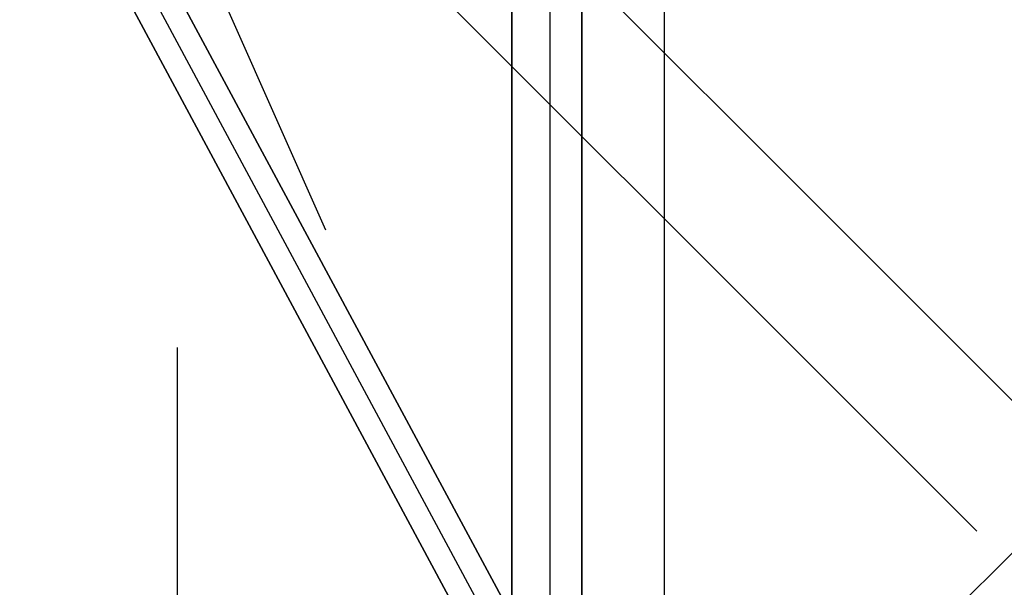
# Model space of a CAD drawing. Header units: millimetres. Extents: x -1030 to 192, y -442 to 180.
# Tile 180 of 256: x 172 to 185, y -413 to -406. Entities that reach past the tile are written whole.
import ezdxf

# ---------------------------------------------------------------- set-up
doc = ezdxf.new("R2010")
doc.units = ezdxf.units.MM
doc.header["$MEASUREMENT"] = 0
doc.layers.add('OVIDIO 120x60x72h', color=7, linetype='Continuous')

msp = doc.modelspace()

# ---------------------------------------------------------------- linework, layer by layer
at = {"layer": 'OVIDIO 120x60x72h'}
for points in [[(178.7709573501, -131.0045974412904), (178.7709573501, -415.684022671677)], [(178.7709573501, -415.684022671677), (178.7709573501, -131.0045974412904)], [(179.2575818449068, -131.0045974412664), (179.2575818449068, -415.6841712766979)], [(179.6653845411, -131.0045974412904), (179.6653845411, -415.3044911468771)], [(179.6653845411, -415.3044911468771), (179.6653845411, -131.0045974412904)], [(180.7174553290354, -131.0045974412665), (180.7174553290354, -415.6840226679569)], [(149.5791922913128, -375.3003008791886), (185.7631818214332, -411.4842904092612)], [(148.51868204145, -376.3608111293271), (184.7100369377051, -412.5521660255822)], [(157.6762115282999, -440.318122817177), (190.2024681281, -407.791866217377)], [(190.2024681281, -407.791866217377), (157.6762115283, -440.318122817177)], [(174.4938369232, -410.2040459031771), (174.4938369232, -422.5970304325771)]]:
    msp.add_lwpolyline(points, dxfattribs=at)
at = {"layer": 'OVIDIO 120x60x72h', "extrusion": (1, 0, 0)}
for points in [[(-415.684022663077, 755.5783021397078), (-131.0045974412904, 755.5783022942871)], [(-131.0045974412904, 755.5783022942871), (-415.684022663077, 755.5783021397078)], [(-410.2040459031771, 755.3994172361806), (-422.5970304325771, 755.399417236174)], [(-422.5970304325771, 752.7161356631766), (-410.2040459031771, 752.7161356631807)]]:
    msp.add_lwpolyline(points, dxfattribs=at)
at = {"layer": 'OVIDIO 120x60x72h', "extrusion": (0.9999999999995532, 9.452204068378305e-07, 0)}
for points in [[(-131.0047666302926, 754.6316265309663), (-415.3046603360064, 754.6310890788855)], [(-415.3046603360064, 754.6310890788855), (-131.0047666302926, 754.6316265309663)]]:
    msp.add_lwpolyline(points, dxfattribs=at)
at = {"layer": 'OVIDIO 120x60x72h', "extrusion": (-0.1089792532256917, 0.2028516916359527, 0.9731262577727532)}
for points in [[(38.86801423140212, 451.5684689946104), (38.86801423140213, 612.2243134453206)], [(38.86801423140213, 612.2243134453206), (38.86801423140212, 451.5684689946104)]]:
    msp.add_lwpolyline(points, dxfattribs=at)
at = {"layer": 'OVIDIO 120x60x72h', "extrusion": (-0.10897925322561, 0.2028516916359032, 0.9731262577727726)}
msp.add_lwpolyline([(38.57254423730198, 612.2243134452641), (38.57254423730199, 451.5684689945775)], dxfattribs=at)
at = {"layer": 'OVIDIO 120x60x72h', "extrusion": (-0.1089792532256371, 0.2028516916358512, 0.9731262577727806)}
for points in [[(38.27707424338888, 612.224313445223), (38.27707424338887, 451.5684689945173)], [(38.27707424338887, 451.5684689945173), (38.27707424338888, 612.224313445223)]]:
    msp.add_lwpolyline(points, dxfattribs=at)
at = {"layer": 'OVIDIO 120x60x72h', "extrusion": (-0.2357022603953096, 0.2357022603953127, 0.9428090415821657)}
msp.add_lwpolyline([(175.909792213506, 649.413170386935), (175.909792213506, 540.3353669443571)], dxfattribs=at)
at = {"layer": 'OVIDIO 120x60x72h', "extrusion": (-0.235702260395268, 0.2357022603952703, 0.9428090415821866)}
msp.add_lwpolyline([(174.9611089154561, 540.3353669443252), (174.9611089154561, 649.4131703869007)], dxfattribs=at)
at = {"layer": 'OVIDIO 120x60x72h', "extrusion": (-0.2357022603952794, 0.2357022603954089, 0.9428090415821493)}
msp.add_lwpolyline([(177.8071588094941, 540.3353669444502), (177.8071588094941, 649.4131703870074)], dxfattribs=at)
at = {"layer": 'OVIDIO 120x60x72h', "extrusion": (-0.2357022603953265, 0.2357022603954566, 0.9428090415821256)}
msp.add_lwpolyline([(178.7558421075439, 649.4131703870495), (178.7558421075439, 540.3353669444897)], dxfattribs=at)
at = {"layer": 'OVIDIO 120x60x72h', "extrusion": (0.8812743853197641, 0.2653523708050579, -0.3910800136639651)}
msp.add_lwpolyline([(-399.0445914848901, 646.5460255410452), (-443.3574589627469, 704.1011040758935)], dxfattribs=at)
at = {"layer": 'OVIDIO 120x60x72h', "extrusion": (0.8812084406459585, 0.2655070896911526, -0.3911235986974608)}
for points in [[(-405.6130350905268, 656.644483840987), (-451.2327661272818, 715.8646016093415)], [(-451.2327661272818, 715.8646016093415), (-405.6130350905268, 656.644483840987)]]:
    msp.add_lwpolyline(points, dxfattribs=at)
at = {"layer": 'OVIDIO 120x60x72h', "extrusion": (0.8812750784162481, 0.2653515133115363, -0.3910790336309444)}
for points in [[(-405.7516113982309, 657.9726346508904), (-448.1354382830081, 713.0222920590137)], [(-448.1354382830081, 713.0222920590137), (-405.7516113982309, 657.9726346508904)]]:
    msp.add_lwpolyline(points, dxfattribs=at)
at = {"layer": 'OVIDIO 120x60x72h', "extrusion": (0.881185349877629, 0.2655605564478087, -0.3911393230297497)}
for points in [[(-451.9598346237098, 715.3167009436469), (-405.6395541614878, 655.1984470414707)], [(-405.6395541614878, 655.1984470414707), (-451.9598346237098, 715.3167009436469)]]:
    msp.add_lwpolyline(points, dxfattribs=at)
at = {"layer": 'OVIDIO 120x60x72h', "extrusion": (0.8812750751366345, 0.2653515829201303, -0.3910789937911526)}
msp.add_lwpolyline([(-448.3144034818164, 712.8845034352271), (-405.930748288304, 657.8350892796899)], dxfattribs=at)
at = {"layer": 'OVIDIO 120x60x72h', "extrusion": (0.000402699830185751, -0.0004026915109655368, 0.9999998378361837)}
for points in [[(190.1886547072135, -407.0698228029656), (172.5108184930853, -389.3923546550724)], [(172.5108184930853, -389.3923546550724), (190.1886547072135, -407.0698228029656)]]:
    msp.add_lwpolyline(points, dxfattribs=at)
at = {"layer": 'OVIDIO 120x60x72h', "extrusion": (-3.152902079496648e-06, 7.099553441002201e-06, 0.9999999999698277)}
msp.add_lwpolyline([(173.3759541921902, -401.9132162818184), (176.3907280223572, -408.7017391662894)], dxfattribs=at)
at = {"layer": 'OVIDIO 120x60x72h', "extrusion": (-0.1089792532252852, 0.2028516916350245, 0.9731262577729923)}
msp.add_lwpolyline([(41.88467389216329, 595.605036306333), (41.88467389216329, 605.6471659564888)], dxfattribs=at)
at = {"layer": 'OVIDIO 120x60x72h', "extrusion": (-0.1089792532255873, 0.2028516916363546, 0.9731262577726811)}
msp.add_lwpolyline([(41.29373390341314, 605.6471659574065), (41.29373390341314, 595.6050363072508)], dxfattribs=at)
at = {"layer": 'OVIDIO 120x60x72h', "extrusion": (-0.1089838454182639, 0.2028587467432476, 0.9731242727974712)}
msp.add_lwpolyline([(40.70415409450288, 605.6524733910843), (40.70415409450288, 595.6103437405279)], dxfattribs=at)
at = {"layer": 'OVIDIO 120x60x72h', "extrusion": (-0.0002316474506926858, 0.9998846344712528, 0.01518762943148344)}
for points in [[(-191.1601873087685, 41.74124327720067), (-180.1757268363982, 761.8383929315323)], [(-180.1757268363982, 761.8383929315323), (-191.1601873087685, 41.74124327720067)]]:
    msp.add_lwpolyline(points, dxfattribs=at)
at = {"layer": 'OVIDIO 120x60x72h', "extrusion": (0.7039764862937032, 0.7098970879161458, 0.02152280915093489)}
msp.add_lwpolyline([(-421.6080653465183, 759.0693929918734), (-421.6912798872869, 41.32614326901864), (-421.6999350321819, 38.87887127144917)], dxfattribs=at)
at = {"layer": 'OVIDIO 120x60x72h', "extrusion": (0.7039764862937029, 0.7098970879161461, 0.0215228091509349)}
msp.add_lwpolyline([(-421.6999350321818, 38.87887127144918), (-421.6912798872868, 41.32614326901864), (-421.6080653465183, 759.0693929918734)], dxfattribs=at)
at = {"layer": 'OVIDIO 120x60x72h', "extrusion": (-0.0002316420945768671, 0.9998841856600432, 0.01521714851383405)}
msp.add_lwpolyline([(-179.2919641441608, 761.8483280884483), (-190.254866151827, 41.75128495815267)], dxfattribs=at)
at = {"layer": 'OVIDIO 120x60x72h', "extrusion": (-0.0002316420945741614, 0.9998841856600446, 0.01521714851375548)}
msp.add_lwpolyline([(-180.7919086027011, 761.8653373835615), (-191.7547075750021, 41.77506211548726)], dxfattribs=at)
at = {"layer": 'OVIDIO 120x60x72h', "extrusion": (0.9998841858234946, -0.0002316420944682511, 0.01521713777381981)}
for points in [[(-407.7477912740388, 32.67840846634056), (-418.7104929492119, 752.7617850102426)], [(-418.7104929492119, 752.7617850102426), (-407.7477912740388, 32.67840846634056)]]:
    msp.add_lwpolyline(points, dxfattribs=at)
at = {"layer": 'OVIDIO 120x60x72h', "extrusion": (0.9868239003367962, -0.05815120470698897, -0.1509868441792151)}
msp.add_lwpolyline([(-397.6124759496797, 777.132324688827), (-399.0654198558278, 773.4095316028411)], dxfattribs=at)
at = {"layer": 'OVIDIO 120x60x72h', "extrusion": (0.9998841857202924, -0.0002316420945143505, 0.01521714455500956)}
for points in [[(-419.7708996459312, 752.7456398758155), (-408.808202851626, 32.6622632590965)], [(-408.808202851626, 32.6622632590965), (-419.7708996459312, 752.7456398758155)]]:
    msp.add_lwpolyline(points, dxfattribs=at)
at = {"layer": 'OVIDIO 120x60x72h', "extrusion": (0.2760835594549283, 0.1226080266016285, 0.9532812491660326)}
msp.add_lwpolyline([(-446.1438670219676, 232.7026148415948), (-446.1438670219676, 234.2026180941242)], dxfattribs=at)
at = {"layer": 'OVIDIO 120x60x72h', "extrusion": (-0.1089962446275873, 0.2028748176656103, 0.9731195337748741)}
for points in [[(39.28465643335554, 610.6647998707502), (39.28465643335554, 605.6648738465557)], [(39.28465643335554, 605.6648738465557), (39.28465643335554, 610.6647998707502)]]:
    msp.add_lwpolyline(points, dxfattribs=at)
at = {"layer": 'OVIDIO 120x60x72h', "extrusion": (-0.3182670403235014, -0.2137306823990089, 0.9235936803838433)}
msp.add_lwpolyline([(437.4481809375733, 210.7100576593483), (437.4481809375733, 211.6618121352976)], dxfattribs=at)
at = {"layer": 'OVIDIO 120x60x72h', "extrusion": (-0.3182670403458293, -0.2137306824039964, 0.9235936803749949)}
msp.add_lwpolyline([(437.8221639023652, 211.6618121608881), (437.8221639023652, 210.710057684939)], dxfattribs=at)
at = {"layer": 'OVIDIO 120x60x72h', "extrusion": (0, 1, 0)}
for points in [[(-173.82301653, 755.3994172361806), (-175.1646573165, 752.7161356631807)], [(-175.1646573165, 752.7161356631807), (-173.82301653, 755.3994172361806)], [(-174.799780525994, 752.5336972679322), (-173.4581397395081, 755.2169788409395)]]:
    msp.add_lwpolyline(points, dxfattribs=at)
at = {"layer": 'OVIDIO 120x60x72h', "extrusion": (-0.3182653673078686, -0.2137292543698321, 0.9235945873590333)}
msp.add_lwpolyline([(438.1962017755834, 211.6603587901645), (438.1962017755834, 210.708608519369)], dxfattribs=at)
at = {"layer": 'OVIDIO 120x60x72h', "extrusion": (-0.1089886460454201, 0.202866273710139, 0.9731221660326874)}
msp.add_lwpolyline([(39.99247903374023, 605.6581204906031), (39.99247903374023, 610.6580553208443)], dxfattribs=at)
at = {"layer": 'OVIDIO 120x60x72h', "extrusion": (-3.227749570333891e-07, 0.9999999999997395, 6.455479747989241e-07)}
for points in [[(-173.0931303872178, 755.0348055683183), (-174.4347733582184, 752.351527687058)], [(-174.4347733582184, 752.351527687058), (-173.0931303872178, 755.0348055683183)]]:
    msp.add_lwpolyline(points, dxfattribs=at)
at = {"layer": 'OVIDIO 120x60x72h', "extrusion": (-0.1089949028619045, 0.2028723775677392, 0.9731201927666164)}
msp.add_lwpolyline([(40.71050136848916, 605.6630657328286), (40.71050136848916, 610.6630093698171)], dxfattribs=at)
at = {"layer": 'OVIDIO 120x60x72h', "extrusion": (0.2760888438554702, 0.1226098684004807, 0.9532794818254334)}
msp.add_lwpolyline([(-448.5697897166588, 234.2061301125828), (-448.5697897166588, 232.7061304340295)], dxfattribs=at)
at = {"layer": 'OVIDIO 120x60x72h', "extrusion": (-0.01521891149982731, -0.01521891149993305, 0.9997683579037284)}
msp.add_lwpolyline([(190.7219606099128, -407.2472966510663), (190.7305308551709, -407.2385154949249), (190.7389200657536, -407.22948583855), (190.7471179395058, -407.2202129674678), (190.7551143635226, -407.210702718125), (190.762899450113, -407.2009614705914), (190.770463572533, -407.1909961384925), (190.7777974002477, -407.1808141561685), (190.7848919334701, -407.1704234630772), (190.79173853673, -407.1598324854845), (190.7983289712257, -407.1490501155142), (190.8046554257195, -407.1380856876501), (190.8107105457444, -407.1269489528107), (190.8164874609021, -407.1156500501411), (190.8219798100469, -407.1041994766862), (190.8271817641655, -407.0926080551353), (190.8320880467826, -407.0808868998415), (190.8366939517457, -407.0690473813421), (190.8409953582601, -407.0571010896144), (190.8449887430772, -407.0450597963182), (190.8486711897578, -407.0329354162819), (190.8520403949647, -407.0207399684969), (190.8550946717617, -407.0084855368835), (190.8578329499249, -406.996184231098), (190.8602547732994, -406.9838481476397), (190.8623602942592, -406.9714893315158), (190.8641502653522, -406.9591197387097), (190.8656260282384, -406.9467511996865), (190.8667895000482, -406.9343953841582), (190.8676431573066, -406.9220637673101), (190.868190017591, -406.9097675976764), (190.8684336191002, -406.8975178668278), (190.8683779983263, -406.8853252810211), (190.8680240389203, -406.8731120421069), (190.8673678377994, -406.860851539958), (190.8664056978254, -406.8485546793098), (190.8651344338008, -406.8362326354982), (190.8635513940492, -406.8238968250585), (190.8616544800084, -406.8115588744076), (190.8594421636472, -406.7992305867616), (190.8569135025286, -406.7869239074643), (190.85406815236, -406.7746508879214), (190.8509063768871, -406.7624236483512), (190.8474290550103, -406.7502543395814), (190.8436376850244, -406.738155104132), (190.8395343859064, -406.7261380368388), (190.8351218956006, -406.7142151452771), (190.8304035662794, -406.7023983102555), (190.8253833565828, -406.6906992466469), (190.8200658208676, -406.6791294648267), (190.8144560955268, -406.6677002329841), (190.8085598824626, -406.6564225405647), (190.8023834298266, -406.6453070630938), (190.7959335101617, -406.634364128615), (190.7892173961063, -406.6236036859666), (190.7822428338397, -406.6130352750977), (190.7750180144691, -406.6026679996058), (190.7675515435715, -406.5925105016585), (190.7598524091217, -406.5825709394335), (190.7519299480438, -406.5728569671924), (190.7437938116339, -406.5633757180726), (190.7354539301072, -406.5541337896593), (190.726920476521, -406.5451372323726), (190.7182038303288, -406.5363915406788), (190.7093145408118, -406.5279016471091)], dxfattribs=at)

doc.saveas('drawing.dxf')
